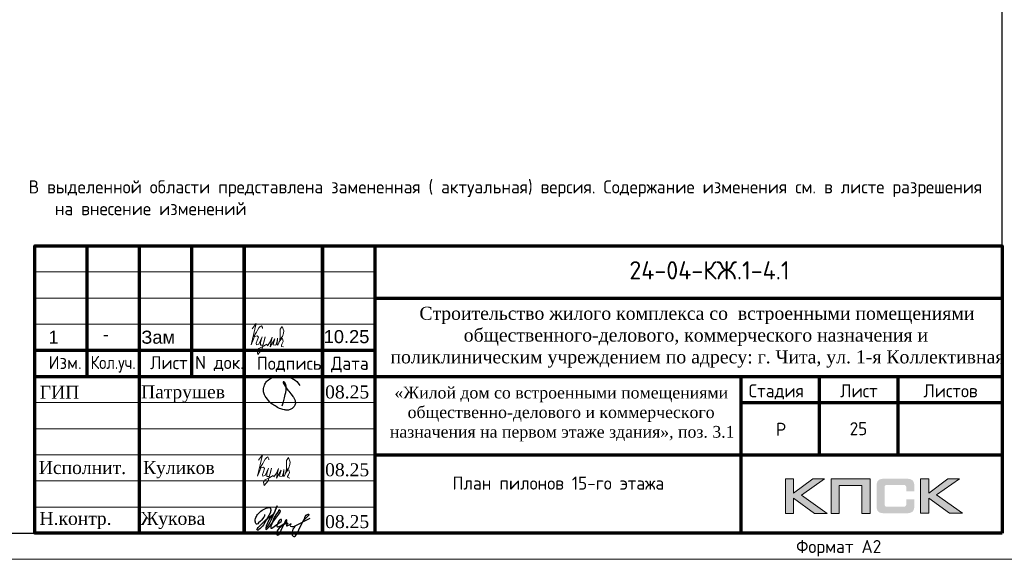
# Model space of a CAD drawing. Header units: millimetres. Extents: x 369815 to 1481759, y -423071 to -27917.
# Tile 8 of 256: x 476630 to 495459, y -396966 to -386639. Entities that reach past the tile are written whole.
import ezdxf
from ezdxf.enums import TextEntityAlignment as Align

# ---------------------------------------------------------------- set-up
doc = ezdxf.new("R2010")
doc.units = ezdxf.units.MM
for name, color, linetype in [('PDF7_Text', 7, 'Continuous'), ('PDF8_Text', 7, 'Continuous'), ('Рамка печать', 7, 'Continuous'), ('ТОЛСТЫЕ_ОСНОВНЫЕ', 6, 'Continuous')]:
    doc.layers.add(name, color=color, linetype=linetype)
for name, color, linetype, lineweight in [('Выноски', 20, 'Continuous', 20), ('Каркасы ригель', 3, 'Continuous', 0), ('размер', 1, 'Continuous', 25), ('РАЗМЕРЫ', 1, 'Continuous', 9), ('Рамка', 7, 'Continuous', 70), ('Текст', 7, 'Continuous', 25), ('ТОНКИЕ', 7, 'Continuous', 9)]:
    doc.layers.add(name, color=color, linetype=linetype, lineweight=lineweight)
doc.styles.add('PDF Times New Roman', font='times.ttf')
doc.styles.get("Standard").update_dxf_attribs({"font": 'arial.ttf'})
doc.styles.add('style1', font='GOST_Common.ttf', dxfattribs={"height": 500})
doc.styles.add('ГОСТ', font='GOST_Common.ttf')

# ---------------------------------------------------------------- blocks, each defined once
blk = doc.blocks.new('*U133')
at = {"layer": 'ТОЛСТЫЕ_ОСНОВНЫЕ', "color": 6}
blk.add_lwpolyline([(20, 5), (589, 5), (589, 415), (20, 415)], close=True, dxfattribs=at)
at = {"layer": 'ТОНКИЕ'}
blk.add_lwpolyline([(0, 0), (594, 0), (594, 420), (0, 420)], close=True, dxfattribs=at)
at = {"layer": 'Текст', "style": 'style1'}
blk.add_text('Формат А2', height=2.5, dxfattribs=at).set_placement((549.57, 1.2))
blk = doc.blocks.new('11')
at = {"layer": 'Выноски'}
for p, q in [((47885, 66608), (47944, 66700)), ((47944, 66700), (47962, 66737)), ((47962, 66737), (47989, 66781)), ((47989, 66781), (48016, 66806)), ((48016, 66806), (48038, 66823)), ((48038, 66823), (48060, 66786)), ((48060, 66786), (48058, 66769))]:
    blk.add_line(p, q, dxfattribs=at)
blk.add_lwpolyline([(47863, 66761), (47937, 66865), (47843, 66458), (47885, 66564), (47905, 66616), (47954, 66628), (47979, 66606), (47957, 66539), (47937, 66487), (47947, 66458), (47991, 66470), (48051, 66611), (48041, 66569), (48023, 66505), (48023, 66448), (48065, 66448), (48090, 66529), (48110, 66608), (48043, 66369), (47972, 66275), (47954, 66344), (47991, 66389), (48078, 66431), (48142, 66470), (48154, 66441), (48204, 66512), (48246, 66606), (48209, 66455), (48204, 66418), (48295, 66574), (48265, 66463), (48265, 66455), (48312, 66453), (48342, 66529), (48347, 66584), (48337, 66465), (48349, 66453), (48401, 66569), (48443, 66616), (48461, 66678), (48466, 66727), (48436, 66811), (48399, 66754), (48399, 66618), (48389, 66549), (48374, 66507), (48416, 66564), (48441, 66576), (48451, 66524), (48433, 66482), (48419, 66453), (48424, 66428), (48458, 66421)], dxfattribs=at)
blk = doc.blocks.new('яяя')
at = {"lineweight": 30}
for points in [[(345424, 110432), (345425, 110410), (345424, 110397), (345417, 110379), (345406, 110350), (345390, 110319), (345357, 110275), (345310, 110221), (345265, 110176), (345198, 110110), (345161, 110077), (345133, 110066), (345116, 110066), (345102, 110075), (345090, 110091), (345082, 110115), (345074, 110146), (345066, 110182), (345064, 110206), (345067, 110234), (345077, 110278), (345095, 110320), (345114, 110361), (345134, 110395), (345159, 110428), (345195, 110469), (345228, 110506), (345284, 110560), (345331, 110595), (345379, 110625), (345435, 110648), (345486, 110670), (345532, 110686), (345573, 110696), (345605, 110698), (345621, 110695), (345635, 110687), (345648, 110671), (345656, 110649), (345659, 110625), (345659, 110583), (345656, 110553), (345647, 110523), (345635, 110489), (345387, 110033), (345349, 109985), (345311, 109948), (345247, 109889), (345209, 109858), (345192, 109844), (345180, 109837), (345157, 109833), (345150, 109835), (345140, 109842), (345135, 109856), (345138, 109881), (345148, 109892), (345183, 109930), (345267, 110024), (345343, 110105), (345455, 110213), (345617, 110343), (345775, 110456), (345811, 110526), (345838, 110607), (345890, 110740), (345902, 110771), (345698, 110295), (345672, 110226), (345626, 110132), (345572, 110032), (345518, 109953), (345481, 109918), (345497, 110001), (345567, 110147), (345655, 110301), (345760, 110442)], [(345481, 109918), (345476, 109896), (345475, 109874), (345485, 109861), (345506, 109866), (345539, 109891), (345632, 109983), (345968, 110450), (346022, 110527), (346029, 110560), (346027, 110579), (346026, 110590), (346010, 110605), (345993, 110609), (345975, 110601), (345962, 110584), (345954, 110562), (345857, 110421), (345783, 110292), (345741, 110183), (345701, 110079), (345665, 109985), (345660, 109952), (345666, 109929), (345669, 109915), (345682, 109910), (345702, 109914), (345735, 109941), (345846, 110007), (346065, 110160), (346075, 110193), (346070, 110217), (346066, 110236), (346052, 110241), (346030, 110241), (346007, 110228), (345978, 110203), (345960, 110164), (345892, 110010), (345895, 109986), (345904, 109966), (345925, 109964), (345969, 109968), (346045, 110000), (346218, 110114), (346261, 110154), (346280, 110184), (346282, 110210), (346278, 110225), (346263, 110229), (346241, 110222), (346220, 110198), (346162, 110049), (345989, 109904), (345932, 109849), (345906, 109805), (345891, 109739), (345890, 109690), (345899, 109652), (345924, 109647), (345956, 109655), (345980, 109674), (346058, 109838), (346158, 110046), (346261, 110098), (346314, 110120), (346292, 110079), (346269, 110036), (346261, 110008), (346267, 109998), (346293, 109998), (346363, 110039), (346445, 110095), (346421, 110068), (346414, 110040), (346407, 110011), (346416, 109990), (346466, 109972), (346509, 109977), (346574, 109984), (347172, 110293)], [(346586, 109971), (346543, 109917), (346509, 109873), (346489, 109825), (346475, 109767), (346472, 109710), (346478, 109675), (346485, 109641), (346501, 109621), (346517, 109602), (346542, 109589), (346568, 109592), (346605, 109620), (346680, 109731), (346736, 109842), (346865, 110115), (346962, 110290), (346969, 110318), (346979, 110360), (347013, 110403), (347056, 110434), (347091, 110450), (347109, 110450), (347121, 110434), (347115, 110405), (347072, 110355), (347012, 110307), (346924, 110222)]]:
    blk.add_lwpolyline(points, dxfattribs=at)
blk = doc.blocks.new('Патрушев')
at = {"color": 5, "lineweight": 25}
blk.add_lwpolyline([(58.5, -35.09), (59.7, -31.98), (60.22, -29.81), (60.47, -28.76), (60.76, -27.56), (61.06, -26.32), (61.37, -24.67), (61.64, -22.98), (61.77, -21.63), (61.83, -20.46), (61.74, -19.5), (61.5, -18.56), (61.27, -17.93), (60.96, -17.34), (60.63, -16.86), (60.45, -16.66), (60.39, -16.62), (60.25, -16.53), (60.03, -16.42), (59.74, -16.36), (59.56, -16.39), (59.41, -16.5), (59.32, -16.73), (59.32, -16.96), (59.41, -17.15), (61.8, -21.04), (63.12, -22.91), (63.7, -23.61), (64.53, -24.59), (65.48, -25.87), (66.43, -27.07), (66.87, -27.73), (67.42, -28.44), (67.68, -28.93), (68, -29.52), (68.38, -30.41), (68.65, -31), (68.82, -31.71), (68.89, -32.2), (68.93, -32.68), (68.9, -33.35), (68.81, -33.79), (68.57, -34.59), (68.27, -35.18), (67.92, -35.7), (67.56, -36.23), (66.92, -36.75), (66.44, -37.14), (65.93, -37.49), (65.34, -37.85), (64.79, -38.12), (64.12, -38.33), (63.56, -38.4), (62.54, -38.51), (61.58, -38.47), (60.89, -38.38), (60.1, -38.27), (59.25, -38.05), (58.41, -37.75), (57.66, -37.55), (56.61, -37.27), (55.88, -36.92), (54.92, -36.35), (53.85, -35.72), (53.05, -35.25), (52.17, -34.73), (51.27, -34.08), (50.13, -33.27), (49.09, -32.31), (47.96, -31.09), (47.07, -29.92), (46.05, -28.68), (45.23, -27.65), (44.74, -26.54), (44.28, -25.09), (44.05, -24.29), (43.98, -23.29), (43.94, -22.47), (43.99, -21.49), (44.18, -20.57), (44.46, -19.97), (44.74, -19.1), (45.02, -18.24), (45.49, -17.42), (45.85, -16.92), (46.39, -16.14), (46.99, -15.53), (47.83, -14.81), (48.65, -14.29), (49.43, -13.79), (50.53, -13.27), (51.57, -12.89), (52.65, -12.48), (54.17, -12.1), (55.44, -11.87), (56.95, -11.79), (58.35, -11.79), (59.63, -11.91), (61, -12.05), (62.71, -12.35), (64.46, -12.88), (66.16, -13.58), (67.55, -14.27), (68.88, -15.13), (70.02, -16.25), (71.14, -17.49), (71.67, -18.26), (72.28, -19.27)], dxfattribs=at)
blk = doc.blocks.new('штамп кж1.1')
at = {"layer": 'Рамка печать', "lineweight": 20}
h = blk.add_hatch(color=0, dxfattribs=at)
h.paths.add_polyline_path([(419458, -85094), (419234, -85094), (418867, -85370), (418867, -85094), (418712, -85094), (418712, -85757), (418867, -85757), (418867, -85466), (419264, -85757), (419512, -85757), (419019, -85406)])
h.paths.add_polyline_path([(419737, -85219), (420175, -85219), (420175, -85757), (420329, -85757), (420329, -85094), (420165, -85094), (419583, -85094), (419583, -85251), (419583, -85757), (419737, -85757)])
h.paths.add_polyline_path([(421451, -85091), (421295, -85091), (421295, -85754), (421451, -85754), (421451, -85462), (421847, -85754), (422095, -85754), (421602, -85403), (422041, -85091), (421818, -85091), (421451, -85367)])
blk.add_hatch(color=204, dxfattribs=at).paths.add_polyline_path([(421166, -85165), (421164, -85157), (421161, -85151), (421158, -85145), (421154, -85139), (421151, -85134), (421147, -85129), (421143, -85124), (421139, -85120), (421133, -85117), (421128, -85113), (421122, -85109), (421115, -85107), (421108, -85104), (421100, -85101), (421093, -85099), (421075, -85096), (421056, -85093), (421035, -85092), (421012, -85091), (420617, -85091), (420594, -85092), (420573, -85093), (420553, -85096), (420536, -85099), (420528, -85102), (420521, -85104), (420514, -85107), (420508, -85110), (420502, -85113), (420496, -85117), (420491, -85120), (420486, -85124), (420482, -85129), (420478, -85134), (420474, -85139), (420471, -85145), (420468, -85151), (420466, -85158), (420463, -85165), (420461, -85172), (420457, -85188), (420455, -85206), (420453, -85226), (420453, -85248), (420453, -85596), (420453, -85618), (420455, -85638), (420457, -85656), (420461, -85673), (420463, -85680), (420466, -85687), (420468, -85694), (420471, -85700), (420474, -85705), (420478, -85711), (420482, -85716), (420486, -85720), (420491, -85725), (420496, -85728), (420502, -85731), (420508, -85735), (420514, -85738), (420521, -85740), (420528, -85743), (420536, -85745), (420553, -85749), (420573, -85751), (420594, -85753), (420617, -85754), (421012, -85754), (421035, -85753), (421056, -85752), (421075, -85749), (421092, -85746), (421100, -85743), (421108, -85741), (421115, -85738), (421122, -85735), (421128, -85732), (421133, -85728), (421139, -85725), (421143, -85720), (421147, -85716), (421151, -85711), (421154, -85706), (421158, -85700), (421161, -85694), (421164, -85688), (421166, -85680), (421169, -85673), (421172, -85656), (421175, -85639), (421176, -85618), (421177, -85596), (421177, -85487), (421022, -85487), (421022, -85576), (421022, -85582), (421021, -85588), (421020, -85594), (421019, -85599), (421017, -85604), (421015, -85608), (421012, -85612), (421008, -85616), (421005, -85619), (421001, -85622), (420996, -85624), (420991, -85626), (420987, -85627), (420981, -85628), (420974, -85628), (420968, -85629), (420649, -85629), (420644, -85628), (420639, -85628), (420635, -85626), (420631, -85624), (420627, -85621), (420624, -85618), (420620, -85615), (420617, -85611), (420615, -85607), (420613, -85603), (420611, -85598), (420609, -85593), (420607, -85584), (420607, -85574), (420607, -85256), (420607, -85250), (420607, -85245), (420609, -85240), (420610, -85235), (420611, -85231), (420613, -85228), (420616, -85225), (420619, -85221), (420622, -85218), (420626, -85216), (420630, -85214), (420634, -85212), (420639, -85211), (420643, -85210), (420649, -85210), (420654, -85210), (420968, -85210), (420974, -85210), (420981, -85210), (420986, -85212), (420991, -85213), (420996, -85215), (421000, -85217), (421004, -85220), (421008, -85223), (421011, -85227), (421014, -85231), (421017, -85235), (421019, -85240), (421020, -85245), (421021, -85250), (421022, -85257), (421022, -85263), (421022, -85336), (421177, -85336), (421177, -85248), (421176, -85226), (421175, -85206), (421172, -85188), (421168, -85172)])
at = {"layer": 'Рамка', "color": 7}
for p, q in [((405358, -83134), (405358, -80634)), ((407358, -83134), (407358, -80634)), ((410858, -81634), (422858, -81634)), ((404358, -82634), (410858, -82634)), ((404358, -83134), (422858, -83134)), ((419358, -83134), (419358, -84634)), ((420858, -83134), (420858, -84634)), ((417858, -83634), (422858, -83634)), ((417858, -83634), (422858, -83634)), ((410858, -84634), (422858, -84634))]:
    blk.add_line(p, q, dxfattribs=at)
at = {"layer": 'Рамка'}
for p, q in [((406358, -86134), (406358, -80634)), ((408358, -86134), (408358, -80634)), ((408358, -80634), (408358, -86134)), ((409858, -80634), (409858, -86134)), ((409858, -86134), (409858, -80634)), ((410858, -80634), (410858, -86134)), ((417858, -83134), (417858, -86134))]:
    blk.add_line(p, q, dxfattribs=at)
at = {"layer": 'Рамка', "color": 7, "lineweight": 15}
for p, q in [((404358, -81134), (410858, -81134)), ((404358, -81634), (410858, -81634)), ((404358, -82134), (410858, -82134)), ((404358, -83634), (410858, -83634)), ((404358, -84134), (410858, -84134)), ((404358, -84634), (410858, -84634)), ((404358, -85134), (410858, -85134)), ((404358, -85634), (410858, -85634))]:
    blk.add_line(p, q, dxfattribs=at)
at = {"layer": 'Рамка'}
blk.add_lwpolyline([(422858, -86134), (404358, -86134), (404358, -80634), (422858, -80634)], close=True, dxfattribs=at)
at = {"layer": 'Рамка печать', "color": 0, "lineweight": 20}
for points in [[(418712, -85757), (418712, -85094), (418867, -85094), (418867, -85370), (419234, -85094), (419458, -85094), (419019, -85406), (419512, -85757), (419264, -85757), (418867, -85466), (418867, -85757), (418712, -85757)], [(419737, -85757), (419737, -85219), (420175, -85219), (420175, -85757), (420329, -85757), (420329, -85094), (420165, -85094), (419583, -85094), (419583, -85251), (419583, -85757), (419737, -85757)], [(421295, -85754), (421295, -85091), (421451, -85091), (421451, -85367), (421818, -85091), (422041, -85091), (421602, -85403), (422095, -85754), (421847, -85754), (421451, -85462), (421451, -85754), (421295, -85754)]]:
    blk.add_lwpolyline(points, close=True, dxfattribs=at)
at = {"color": 5, "xscale": 24.5, "yscale": 24.5, "zscale": 24.5}
blk.add_blockref('Патрушев', (407651, -82836), dxfattribs=at)
at = {"color": 2, "lineweight": 60, "xscale": 0.5, "yscale": 0.5, "zscale": 0.5}
blk.add_blockref('яяя', (236038, -140993), dxfattribs=at)
at = {"layer": 'Выноски', "color": 0}
blk.add_blockref('11', (360773, -151499), dxfattribs=at)
at = {"layer": 'PDF7_Text', "char_height": 248, "attachment_point": 7, "style": 'PDF Times New Roman'}
for s, insert in [('Патрушев', (406387, -83634)), ('08.25', (409908, -83561)), ('08.25', (409908, -85050)), ('Жукова', (406381, -86056)), ('08.25', (409908, -86042))]:
    blk.add_mtext(s, dxfattribs=dict(at, insert=insert))
at = {"layer": 'PDF7_Text', "insert": (406426, -85084), "char_height": 247.95, "attachment_point": 7, "style": 'PDF Times New Roman'}
blk.add_mtext_dynamic_manual_height_columns('{\\C256;Куликов}', width=2000, gutter_width=1250, heights=[0], dxfattribs=at)
at = {"layer": 'PDF8_Text', "char_height": 248, "attachment_point": 7, "style": 'PDF Times New Roman'}
for s, insert in [('ГИП', (404451, -83561)), ('Исполнит.', (404432, -85007)), ('Н.контр.', (404445, -86056))]:
    blk.add_mtext(s, dxfattribs=dict(at, insert=insert))
at = {"layer": 'Текст', "color": 7, "style": 'ГОСТ'}
blk.add_text('24-04-КЖ.1-4.1', height=350, dxfattribs=at).set_placement((417259, -81103), align=Align.MIDDLE_CENTER)
for s, p in [('Изм.', (404622, -82993)), ('Лист', (406561, -82996)), ('N док.', (407423, -82993)), ('Подпись', (408601, -83008)), ('Дата', (410023, -83008)), ('Стадия', (418009, -83534)), ('Лист', (419758, -83534)), ('Листов', (421350, -83534)), ('Р', (418530, -84272))]:
    blk.add_text(s, height=250, dxfattribs=at).set_placement(p)
at = {"layer": 'Текст', "color": 7, "style": 'ГОСТ', "width": 0.9}
blk.add_text('Кол.уч.', height=250, dxfattribs=at).set_placement((405423, -82992))
at = {"layer": 'Текст', "color": 7, "attachment_point": 1, "style": 'ГОСТ'}
for s, width, heights, insert, char_height in [('\\pi594.35517;{\\fTimes New Roman|b0|i0|c204|p18;\\C256;Строительство жилого комплекса со  встроенными помещениями \\P\\pi1441.86779;общественного-делового, коммерческого назначения и \\P\\pi41.3631;поликлиническим учреждением по адресу: г. Чита, ул. 1-я Коллективная}', 11543.07, [0], (411117, -81801), 250), ('\\pi389.01406;{\\fTimes New Roman|b0|i0|c204|p18;\\C256;«Жилой дом со встроенными помещениями \\P\\pi641.91601;общественно-делового и коммерческого \\P\\pi302.06381;назначения на первом этаже здания», поз. 3.1\\P}', 7000, [1500], (410844, -83331), 225)]:
    blk.add_mtext_dynamic_manual_height_columns(s, width=width, gutter_width=12.5, heights=heights, dxfattribs=dict(at, insert=insert, char_height=char_height))
blk = doc.blocks.new('*T1791')
at = {"layer": 'Каркасы ригель', "color": 0, "linetype": 'ByBlock', "lineweight": -2, "transparency": 16777216}
for p, q in [((0, 0), (1500, 0)), ((0, -1000), (1500, -1000))]:
    blk.add_line(p, q, dxfattribs=at)
at = {"layer": 'Каркасы ригель', "color": 0, "linetype": 'ByBlock', "lineweight": 50, "transparency": 16777216}
for p, q in [((0, 0), (0, -1000)), ((1500, 0), (1500, -1000))]:
    blk.add_line(p, q, dxfattribs=at)
at = {"layer": 'Каркасы ригель', "color": 0, "linetype": 'Continuous', "lineweight": 0, "transparency": 16777216, "insert": (750, -500), "char_height": 250, "width": 1000, "attachment_point": 5, "style": 'ГОСТ'}
blk.add_mtext('25', dxfattribs=at)

msp = doc.modelspace()

# ---------------------------------------------------------------- block references
at = {"xscale": 100, "yscale": 100, "zscale": 100}
msp.add_blockref('*U133', (436520.8, -396966.1, 3100), dxfattribs=at)
msp.add_blockref('*T1791', (491920.8, -393966.1, 3100))
at = {"layer": 'Выноски', "color": 0}
msp.add_blockref('11', (433214.6, -459318.6), dxfattribs=at)
at = {"layer": 'размер'}
msp.add_blockref('штамп кж1.1', (72562.5, -310331.9, 3100), dxfattribs=at)

# ---------------------------------------------------------------- texts
at = {"layer": 'Выноски', "color": 240, "true_color": 0xed1f24, "insert": (476801.7, -389713.7), "char_height": 250, "width": 18219.66, "attachment_point": 1, "style": 'ГОСТ'}
msp.add_mtext('\\pi-500,l500;В выделенной области представлена замененная ( актуальная) версия. Содержание изменения см. в листе разрешения на внесение изменений{\\H1.025x; }', dxfattribs=at)
at = {"layer": 'РАЗМЕРЫ', "color": 7, "char_height": 250, "width": 725.009, "attachment_point": 1}
for s, insert in [('1', (477179.7, -392590)), ('Зам', (478956.1, -392590)), ('10.25', (482443.3, -392579.3)), ('-', (478220.4, -392531.6))]:
    msp.add_mtext(s, dxfattribs=dict(at, insert=insert))
at = {"layer": 'Текст', "color": 7, "insert": (483420.8, -394966.1, 3100), "char_height": 250, "attachment_point": 1, "style": 'ГОСТ'}
msp.add_mtext_dynamic_manual_height_columns('\\pi3500;\\P\\pi1484.09091;{\\C0;План пилонов} 15-го этажа{\\H1.83333x; }', width=7000, gutter_width=12.5, heights=[1500], dxfattribs=at)

doc.saveas('drawing.dxf')
